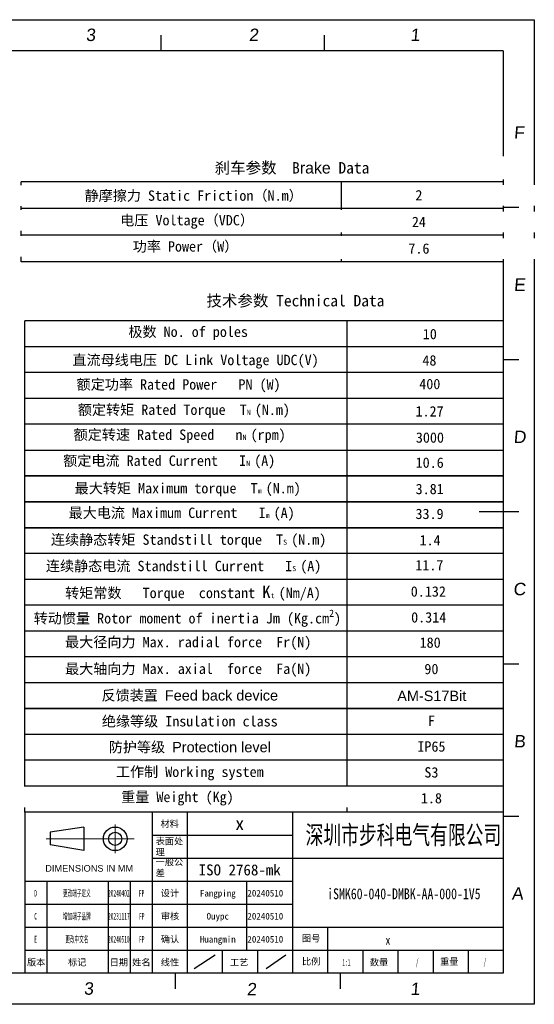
# Model space of a CAD drawing. Header units: millimetres. Extents: x 2752 to 3264, y 1607 to 1975.
# Tile 12 of 12: x 3071 to 3264, y 1607 to 1975. Entities that reach past the tile are written whole.
import ezdxf
from ezdxf.enums import TextEntityAlignment as Align

# ---------------------------------------------------------------- set-up
doc = ezdxf.new("R2010")
doc.units = ezdxf.units.MM
doc.linetypes.add('CENTER', pattern=[0.6, 0.375, -0.075, 0.075, -0.075])
for name, color, linetype in [('01_SOLID', 7, 'Continuous'), ('dimensoin', 7, 'Continuous'), ('RAHMEN025', 7, 'Continuous'), ('图框', 5, 'Continuous'), ('实线', 2, 'Continuous'), ('标注', 4, 'Continuous')]:
    doc.layers.add(name, color=color, linetype=linetype)
doc.layers.add('CENTER', color=1, linetype='CENTER', lineweight=5)
doc.styles.get("Standard").update_dxf_attribs({"font": 'arial.ttf'})
doc.styles.add('style1', font='SimSun.ttf', dxfattribs={"height": 5})

# ---------------------------------------------------------------- blocks, each defined once
blk = doc.blocks.new('biaozhuntukuang-08')
for p, q in [((3369.68, -4.99), (3369.68, -41.7)), ((3377.68, -4.99), (3377.68, -41.7)), ((3369.68, -10.24), (3401.68, -10.24)), ((3369.68, -15.48), (3401.68, -15.48)), ((3340.68, -20.73), (3345.68, -20.73)), ((3345.68, -20.73), (3345.68, -41.7)), ((3345.68, -20.73), (3401.68, -20.73)), ((3359.68, -20.73), (3359.68, -41.7)), ((3364.68, -20.73), (3364.68, -41.7)), ((3391.21, -20.73), (3391.21, -36.46)), ((3340.68, -25.97), (3345.68, -25.97)), ((3345.68, -25.97), (3401.68, -25.97)), ((3340.68, -31.21), (3401.68, -31.21)), ((3409.68, -31.21), (3409.68, -41.7)), ((3385.68, -36.46), (3385.68, -41.7)), ((3393.68, -36.46), (3393.68, -41.7)), ((3417.68, -36.46), (3417.68, -41.7)), ((3425.68, -36.46), (3425.68, -41.7)), ((3433.68, -36.46), (3433.68, -41.7)), ((3441.68, -36.46), (3441.68, -41.7))]:
    blk.add_line(p, q)
at = {"layer": 'CENTER'}
for p, q in [((3361.29, -7.84), (3361.29, -14.36)), ((3365.63, -11.1), (3345.56, -11.1))]:
    blk.add_line(p, q, dxfattribs=at)
at = {"layer": '图框'}
for p, q in [((3449.68, 168.32), (3152.68, 168.32)), ((3449.68, 168.32), (3449.68, -41.7)), ((3340.68, -4.99), (3340.68, -41.7)), ((3340.68, -4.99), (3449.68, -4.99)), ((3401.68, -4.99), (3401.68, -41.7)), ((3401.68, -15.48), (3449.68, -15.48)), ((3401.68, -31.21), (3449.68, -31.21)), ((3340.68, -36.46), (3345.68, -36.46)), ((3345.68, -36.46), (3401.68, -36.46)), ((3401.68, -36.46), (3449.68, -36.46)), ((3449.68, -41.7), (3152.68, -41.7))]:
    blk.add_line(p, q, dxfattribs=at)
at = {"layer": '实线'}
for p, q in [((3354.14, -8.41), (3346.51, -9.6)), ((3354.14, -8.41), (3354.14, -13.79)), ((3346.51, -9.6), (3346.51, -12.47)), ((3354.14, -13.79), (3346.51, -12.47))]:
    blk.add_line(p, q, dxfattribs=at)
for radius in [2.69, 1.5]:
    blk.add_circle((3361.29, -11.1), radius, dxfattribs=at)
at = {"layer": '标注', "color": 1}
for p, q in [((3145.61, 175.39), (3456.75, 175.39)), ((3456.75, 175.39), (3456.75, -48.77)), ((3371.72, 171.86), (3371.72, 168.32)), ((3408.85, 171.86), (3408.85, 168.32)), ((3453.22, 132.61), (3449.68, 132.61)), ((3453.22, 97.96), (3449.68, 97.96)), ((3453.22, 63.31), (3444.2, 63.31)), ((3453.22, 28.66), (3449.68, 28.66)), ((3453.22, -5.99), (3449.68, -5.99)), ((3374.96, -41.7), (3374.96, -45.24)), ((3412.55, -41.7), (3412.55, -45.24)), ((3456.75, -48.77), (3145.61, -48.77))]:
    blk.add_line(p, q, dxfattribs=at)
at = {"layer": '标注'}
for p, q in [((3379.28, -40.65), (3384.08, -37.51)), ((3395.66, -40.65), (3400.17, -37.51))]:
    blk.add_line(p, q, dxfattribs=at)
at = {"layer": 'RAHMEN025', "style": 'style1'}
blk.add_text('材料', height=1.5, dxfattribs=at).set_placement((3371.59, -8.44))
at = {"layer": 'RAHMEN025', "char_height": 1.5, "attachment_point": 1, "style": 'style1'}
for s, insert, width in [('表面处理{\\fArial|b0|i0|c0|p34;}', (3370.49, -10.88), 6.2824), ('一般公差', (3370.49, -15.64), 6.2824), ('{\\fArial|b0|i0|c0|p32;DIMENSIONS IN MM}', (3345.36, -17.07), 20.7228)]:
    blk.add_mtext(s, dxfattribs=dict(at, insert=insert, width=width))
at = {"layer": 'RAHMEN025', "style": 'style1', "flags": 4}
for tag, p in [('设计', (3373.77, -23.48)), ('设计人', (3384.66, -23.48)), ('设计日期', (3395.48, -23.48)), ('审核', (3373.77, -28.72)), ('审核人', (3384.66, -28.72)), ('审核日期', (3395.48, -28.72)), ('确认', (3373.77, -33.96)), ('确认人', (3384.66, -33.96)), ('确认日期', (3395.48, -33.96)), ('图号', (3405.93, -33.78)), ('比例', (3405.93, -39.03)), ('重量', (3437.39, -39.06)), ('版本', (3343.3, -39.21)), ('标记', (3352.64, -39.21)), ('日期', (3362.11, -39.21)), ('姓名', (3367.25, -39.21)), ('线性', (3373.77, -39.21)), ('工艺', (3389.51, -39.21)), ('数量', (3421.38, -39.21))]:
    blk.add_attdef(tag, text='', height=1.5, dxfattribs=at).set_placement(p, align=Align.MIDDLE_CENTER)
at = {"layer": 'RAHMEN025', "color": 5, "style": 'style1', "width": 0.8, "flags": 4}
blk.add_attdef('PARTNUMBER', text='', height=2.12, dxfattribs=at).set_placement((3423.42, -34.16), align=Align.MIDDLE_CENTER)
at = {"layer": '图框', "style": 'style1', "width": 0.5, "flags": 4}
for tag, p in [('MATERIAL', (3389.65, -7.62)), ('SURFACE', (3389.65, -12.97)), ('GENERAL-TOLERANCE', (3389.65, -18.18)), ('VERSION3', (3343.16, -23.48)), ('MARK3', (3352.56, -23.48)), ('DATE3', (3362.12, -23.48)), ('NAME3', (3367.31, -23.48)), ('VERSION2', (3343.16, -28.72)), ('MARK2', (3352.56, -28.72)), ('DATE2', (3362.12, -28.72)), ('NAME2', (3367.35, -28.72)), ('VERSION1', (3343.16, -33.96)), ('MARK1', (3352.56, -33.96)), ('DATE1', (3362.12, -33.96)), ('NAME1', (3367.35, -33.96)), ('SCALE', (3413.95, -39.21)), ('QUANTITY', (3430.07, -39.21)), ('WEIGHT', (3445.5, -39.08))]:
    blk.add_attdef(tag, text='', height=1.5, dxfattribs=at).set_placement(p, align=Align.MIDDLE_CENTER)
at = {"layer": '图框', "style": 'style1'}
for tag, width, p in [('深圳步进科技有限公司', 0.6, (3426.93, -10.11)), ('PARTNAME', 0.8, (3427.04, -23.57))]:
    blk.add_attdef(tag, text='', height=4.24, dxfattribs=dict(at, width=width)).set_placement(p, align=Align.MIDDLE)
at = {"layer": '标注', "color": 1, "oblique": 5}
for s, p in [('3', (3354.6, 170.53)), ('2', (3391.73, 170.53)), ('1', (3428.5, 170.53)), ('F', (3452.06, 148.3)), ('E', (3452.06, 113.65)), ('D', (3451.99, 79)), ('C', (3451.93, 44.35)), ('B', (3452.09, 9.7)), ('A', (3451.58, -24.95)), ('3', (3354.13, -46.59)), ('2', (3391.25, -46.74)), ('1', (3428.5, -46.68))]:
    blk.add_text(s, height=2.83, dxfattribs=at).set_placement(p)

msp = doc.modelspace()

# ---------------------------------------------------------------- linework, layer by layer
at = {"color": 1}
for p, q in [((3072.95, 1678.61), (3072.95, 1862.47)), ((3193.57, 1862.47), (3193.57, 1678.61))]:
    msp.add_line(p, q, dxfattribs=at)
at = {"layer": '01_SOLID', "color": 2}
for p, q in [((3072.95, 1814.08), (3252.19, 1814.08)), ((3072.95, 1804.41), (3252.19, 1804.41)), ((3072.95, 1794.73), (3252.19, 1794.73)), ((3072.95, 1785.05), (3252.19, 1785.05))]:
    msp.add_line(p, q, dxfattribs=at)
at = {"layer": 'dimensoin', "color": 2, "lineweight": 25}
for p, q in [((3252.19, 1914.54), (3071.61, 1914.54)), ((3071.61, 1904.54), (3071.61, 1914.54)), ((3252.19, 1904.54), (3071.61, 1904.54)), ((3071.61, 1894.54), (3071.61, 1904.54)), ((3191.61, 1894.54), (3191.61, 1904.54)), ((3252.19, 1894.54), (3071.61, 1894.54)), ((3252.19, 1894.54), (3071.61, 1894.54)), ((3071.61, 1884.54), (3071.61, 1894.54)), ((3191.61, 1884.54), (3191.61, 1894.54)), ((3252.19, 1884.54), (3071.61, 1884.54)), ((3252.19, 1884.54), (3071.61, 1884.54)), ((3252.19, 1884.54), (3071.61, 1884.54)), ((3252.19, 1884.54), (3071.61, 1884.54)), ((3252.19, 1862.47), (3072.95, 1862.47)), ((3252.19, 1852.79), (3072.95, 1852.79)), ((3252.19, 1843.11), (3072.95, 1843.11)), ((3252.19, 1833.44), (3072.95, 1833.44)), ((3252.19, 1823.76), (3072.95, 1823.76)), ((3252.19, 1804.41), (3072.95, 1804.41)), ((3252.19, 1804.41), (3072.95, 1804.41)), ((3252.19, 1804.41), (3072.95, 1804.41)), ((3252.19, 1804.41), (3072.95, 1804.41)), ((3252.19, 1804.41), (3072.95, 1804.41)), ((3252.19, 1804.41), (3072.95, 1804.41)), ((3252.19, 1804.41), (3072.95, 1804.41)), ((3252.19, 1794.73), (3072.95, 1794.73)), ((3252.19, 1794.73), (3072.95, 1794.73)), ((3252.19, 1794.73), (3072.95, 1794.73)), ((3252.19, 1794.73), (3072.95, 1794.73)), ((3252.19, 1785.05), (3072.95, 1785.05)), ((3252.19, 1785.05), (3072.95, 1785.05)), ((3252.19, 1775.38), (3072.95, 1775.38)), ((3252.19, 1765.7), (3072.95, 1765.7)), ((3252.19, 1756.02), (3072.95, 1756.02)), ((3252.19, 1746.35), (3072.95, 1746.35)), ((3252.19, 1746.35), (3072.95, 1746.35)), ((3252.19, 1736.67), (3072.95, 1736.67)), ((3252.19, 1726.99), (3072.95, 1726.99)), ((3252.19, 1717.32), (3072.95, 1717.32)), ((3252.19, 1717.32), (3072.95, 1717.32)), ((3252.19, 1717.32), (3072.95, 1717.32)), ((3072.95, 1717.32), (3252.19, 1717.32)), ((3072.95, 1717.32), (3252.19, 1717.32)), ((3252.19, 1717.32), (3072.95, 1717.32)), ((3252.19, 1707.64), (3072.95, 1707.64)), ((3252.19, 1707.64), (3072.95, 1707.64)), ((3252.19, 1697.96), (3072.95, 1697.96)), ((3252.19, 1697.96), (3072.95, 1697.96)), ((3252.19, 1697.96), (3072.95, 1697.96)), ((3252.19, 1697.96), (3072.95, 1697.96)), ((3252.19, 1697.96), (3072.95, 1697.96)), ((3252.19, 1697.96), (3072.95, 1697.96)), ((3252.19, 1697.96), (3072.95, 1697.96)), ((3252.19, 1697.96), (3072.95, 1697.96)), ((3252.19, 1688.29), (3072.95, 1688.29))]:
    msp.add_line(p, q, dxfattribs=at)

# ---------------------------------------------------------------- block references
at = {"layer": '标注'}
ref = msp.add_blockref('biaozhuntukuang-08', (-2420.57, 1686.82), dxfattribs=dict(at, xscale=1.644433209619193, yscale=1.644433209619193, zscale=1.644433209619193))
ref.add_attrib('PARTNAME', 'iSMK60-040-DMBK-AA-000-1V5', dxfattribs={"layer": '图框', "height": 4.0603, "style": 'style1', "width": 0.8}).set_placement((3214.97, 1648.07), align=Align.MIDDLE)
ref.add_attrib('比例', '比例', dxfattribs={"layer": 'RAHMEN025', "height": 2.467, "style": 'style1'}).set_placement((3180.25, 1622.65), align=Align.MIDDLE_CENTER)
ref.add_attrib('图号', '图号', dxfattribs={"layer": 'RAHMEN025', "height": 2.467, "style": 'style1'}).set_placement((3180.25, 1631.27), align=Align.MIDDLE_CENTER)
ref.add_attrib('VERSION1', 'E', dxfattribs={"layer": '图框', "height": 2.63, "style": 'style1', "width": 0.5}).set_placement((3077.03, 1630.97), align=Align.MIDDLE_CENTER)
ref.add_attrib('版本', '版本', dxfattribs={"layer": 'RAHMEN025', "height": 2.467, "style": 'style1'}).set_placement((3077.25, 1622.34), align=Align.MIDDLE_CENTER)
ref.add_attrib('NAME1', 'FP', dxfattribs={"layer": '图框', "height": 2.467, "style": 'style1', "width": 0.5}).set_placement((3116.8, 1630.97), align=Align.MIDDLE_CENTER)
ref.add_attrib('DATE1', '20240510', dxfattribs={"layer": '图框', "height": 2.467, "style": 'style1', "width": 0.5}).set_placement((3108.2, 1630.97), align=Align.MIDDLE_CENTER)
ref.add_attrib('日期', '日期', dxfattribs={"layer": 'RAHMEN025', "height": 2.467, "style": 'style1'}).set_placement((3108.19, 1622.34), align=Align.MIDDLE_CENTER)
ref.add_attrib('确认', '确认', dxfattribs={"layer": 'RAHMEN025', "height": 2.467, "style": 'style1'}).set_placement((3127.36, 1630.97), align=Align.MIDDLE_CENTER)
ref.add_attrib('PARTNUMBER', 'x', dxfattribs={"layer": 'RAHMEN025', "color": 5, "height": 3.49, "style": 'style1', "width": 0.8}).set_placement((3209, 1630.64), align=Align.MIDDLE_CENTER)
ref.add_attrib('数量', '数量', dxfattribs={"layer": 'RAHMEN025', "height": 2.467, "style": 'style1'}).set_placement((3205.65, 1622.34), align=Align.MIDDLE_CENTER)
ref.add_attrib('QUANTITY', '/', dxfattribs={"layer": '图框', "height": 2.47, "style": 'style1', "width": 0.5}).set_placement((3219.94, 1622.34), align=Align.MIDDLE_CENTER)
ref.add_attrib('深圳步进科技有限公司', '深圳市步科电气有限公司', dxfattribs={"layer": '图框', "height": 6.9771, "style": 'style1', "width": 0.7}).set_placement((3214.79, 1670.2), align=Align.MIDDLE)
ref.add_attrib('MARK1', '更改中文名', dxfattribs={"layer": '图框', "height": 2.467, "style": 'style1', "width": 0.5}).set_placement((3092.49, 1630.97), align=Align.MIDDLE_CENTER)
ref.add_attrib('标记', '标记', dxfattribs={"layer": 'RAHMEN025', "height": 2.467, "style": 'style1'}).set_placement((3092.61, 1622.34), align=Align.MIDDLE_CENTER)
ref.add_attrib('姓名', '姓名', dxfattribs={"layer": 'RAHMEN025', "height": 2.467, "style": 'style1'}).set_placement((3116.64, 1622.34), align=Align.MIDDLE_CENTER)
ref.add_attrib('审核', '审核', dxfattribs={"layer": 'RAHMEN025', "height": 2.467, "style": 'style1'}).set_placement((3127.36, 1639.59), align=Align.MIDDLE_CENTER)
ref.add_attrib('设计', '设计', dxfattribs={"layer": 'RAHMEN025', "height": 2.467, "style": 'style1'}).set_placement((3127.36, 1648.21), align=Align.MIDDLE_CENTER)
ref.add_attrib('确认人', 'Huangmin', dxfattribs={"layer": 'RAHMEN025', "height": 2.467, "style": 'style1'}).set_placement((3145.27, 1630.97), align=Align.MIDDLE_CENTER)
ref.add_attrib('审核人', 'Ouypc', dxfattribs={"layer": 'RAHMEN025', "height": 2.467, "style": 'style1'}).set_placement((3145.27, 1639.59), align=Align.MIDDLE_CENTER)
ref.add_attrib('VERSION2', 'C', dxfattribs={"layer": '图框', "height": 2.47, "style": 'style1', "width": 0.5}).set_placement((3077.03, 1639.59), align=Align.MIDDLE_CENTER)
ref.add_attrib('NAME2', 'FP', dxfattribs={"layer": '图框', "height": 2.467, "style": 'style1', "width": 0.5}).set_placement((3116.8, 1639.59), align=Align.MIDDLE_CENTER)
ref.add_attrib('DATE2', '20231117', dxfattribs={"layer": '图框', "height": 2.467, "style": 'style1', "width": 0.5}).set_placement((3108.2, 1639.59), align=Align.MIDDLE_CENTER)
ref.add_attrib('MARK2', '增加端子品牌', dxfattribs={"layer": '图框', "height": 2.467, "style": 'style1', "width": 0.5}).set_placement((3092.49, 1639.59), align=Align.MIDDLE_CENTER)
ref.add_attrib('VERSION3', 'D', dxfattribs={"layer": '图框', "height": 2.47, "style": 'style1', "width": 0.5}).set_placement((3077.03, 1648.21), align=Align.MIDDLE_CENTER)
ref.add_attrib('NAME3', 'FP', dxfattribs={"layer": '图框', "height": 2.467, "style": 'style1', "width": 0.5}).set_placement((3116.74, 1648.21), align=Align.MIDDLE_CENTER)
ref.add_attrib('DATE3', '20240402', dxfattribs={"layer": '图框', "height": 2.467, "style": 'style1', "width": 0.5}).set_placement((3108.2, 1648.21), align=Align.MIDDLE_CENTER)
ref.add_attrib('MARK3', '更改端子定义', dxfattribs={"layer": '图框', "height": 2.467, "style": 'style1', "width": 0.5}).set_placement((3092.49, 1648.21), align=Align.MIDDLE_CENTER)
ref.add_attrib('MATERIAL', 'x', dxfattribs={"layer": '图框', "height": 4.93, "style": 'style1'}).set_placement((3153.48, 1674.3), align=Align.MIDDLE_CENTER)
ref.add_attrib('GENERAL-TOLERANCE', 'ISO 2768-mk', dxfattribs={"layer": '图框', "height": 4.1111, "style": 'style1'}).set_placement((3153.48, 1656.93), align=Align.MIDDLE_CENTER)
ref.add_attrib('工艺', '工艺', dxfattribs={"layer": 'RAHMEN025', "height": 2.467, "style": 'style1'}).set_placement((3153.25, 1622.34), align=Align.MIDDLE_CENTER)
ref.add_attrib('确认日期', '20240510', dxfattribs={"layer": 'RAHMEN025', "height": 2.467, "style": 'style1'}).set_placement((3163.07, 1630.97), align=Align.MIDDLE_CENTER)
ref.add_attrib('审核日期', '20240510', dxfattribs={"layer": 'RAHMEN025', "height": 2.467, "style": 'style1'}).set_placement((3163.07, 1639.59), align=Align.MIDDLE_CENTER)
ref.add_attrib('SCALE', '1:1', dxfattribs={"layer": '图框', "height": 2.467, "style": 'style1', "width": 0.5}).set_placement((3193.44, 1622.34), align=Align.MIDDLE_CENTER)
ref.add_attrib('重量', '重量', dxfattribs={"layer": 'RAHMEN025', "height": 2.467, "style": 'style1'}).set_placement((3231.98, 1622.59), align=Align.MIDDLE_CENTER)
ref.add_attrib('WEIGHT', '/', dxfattribs={"layer": '图框', "height": 2.47, "style": 'style1', "width": 0.5}).set_placement((3245.32, 1622.55), align=Align.MIDDLE_CENTER)
ref.add_attrib('设计人', 'Fangping', dxfattribs={"layer": 'RAHMEN025', "height": 2.467, "style": 'style1'}).set_placement((3145.27, 1648.21), align=Align.MIDDLE_CENTER)
ref.add_attrib('设计日期', '20240510', dxfattribs={"layer": 'RAHMEN025', "height": 2.467, "style": 'style1'}).set_placement((3163.07, 1648.21), align=Align.MIDDLE_CENTER)
ref.add_attrib('线性', '线性', dxfattribs={"layer": 'RAHMEN025', "height": 2.467, "style": 'style1'}).set_placement((3127.36, 1622.34), align=Align.MIDDLE_CENTER)

# ---------------------------------------------------------------- texts
at = {"layer": '01_SOLID', "insert": (3174.35, 1869.79), "char_height": 4.2578, "width": 170.3117, "attachment_point": 5, "style": 'style1'}
msp.add_mtext('{\\C3;技术参数 Technical Data}', dxfattribs=at)
at = {"layer": '01_SOLID', "color": 3, "attachment_point": 5, "style": 'style1'}
for s, insert, char_height, width in [('{\\fSimSun|b0|i0|c134|p2;极数 }No. of poles', (3134.18, 1857.85), 3.8707, 193.3248), ('10', (3224.68, 1857.52), 3.871, 193.3248), ('{\\fSimSun|b0|i0|c134|p2;直流母线电压 }DC Link Voltage UDC(V)', (3136.95, 1847.2), 3.8707, 273.3718), ('48', (3224.54, 1847.66), 3.871, 193.3248), ('{\\fSimSun|b0|i0|c134|p2;额定功率 }Rated Power   PN (W)', (3130.59, 1838.17), 3.8707, 193.3248), ('400', (3224.68, 1838.81), 3.871, 193.3248), ('额定转矩 Rated Torque  T{\\H0.5x;N }(N.m)', (3132.57, 1828.65), 3.8707, 193.3248), ('1.27', (3224.58, 1828.58), 3.871, 193.3248), ('额定转速 Rated Speed   n{\\H0.5x;N }(rpm)', (3130.99, 1819.31), 3.8707, 193.3248), ('3000', (3224.72, 1818.77), 3.871, 193.3248), ('额定电流 Rated Current   I{\\H0.5x;N }(A)', (3127.08, 1809.63), 3.8707, 193.3248), ('10.6', (3224.63, 1809.37), 3.871, 193.3248), ('最大转矩 Maximum torque  T{\\H0.5x;m }(N.m)', (3134.01, 1799.27), 3.8707, 193.3248), ('3.81', (3224.63, 1799.51), 3.871, 193.3248), ('最大电流 Maximum Current   I{\\H0.5x;m }(A)', (3131.73, 1790.11), 3.8707, 193.3248), ('33.9', (3224.58, 1790.2), 3.871, 193.3248), ('连续静态转矩 Standstill torque  T{\\H0.5002x;S \\H1.999x;(N.m)}', (3134.34, 1780.03), 3.8707, 193.3248), ('1.4', (3224.77, 1780.34), 3.871, 193.3248), ('11.7', (3224.5, 1771), 3.871, 193.3248), ('连续静态电流 Standstill Current   I{\\H0.5002x;S\\H0.9996x; }(A)', (3132.47, 1770.19), 3.8707, 193.3248), ('转矩常数   Torque  constant {\\H1.2x;K\\H0.4167x;t \\H2x;(Nm/A)}', (3135.98, 1760.45), 3.8707, 193.3248), ('0.132', (3224.13, 1761.14), 3.871, 193.3248), ('\\A1;转动惯量 Rotor moment of inertia Jm (Kg.cm{\\H0.7x;\\S2^  ;\\H1.429x;)}', (3133.88, 1751.13), 3.8707, 193.3248), ('0.314', (3224.27, 1751.46), 3.871, 193.3248), ('最大径向力 Max. radial force  Fr(N)', (3134.2, 1741.72), 3.8707, 193.3248), ('180', (3224.81, 1742.01), 3.871, 193.3248), ('最大轴向力 Max. axial  force  Fa(N)', (3134.19, 1731.72), 3.8707, 193.3248), ('90', (3225.28, 1732.13), 3.871, 193.3248), ('{\\f宋体|b0|i0|c134|p2;反馈装置 \\fArial|b0|i0|c0|p34;Feed back device}', (3134.78, 1722.05), 3.8707, 193.3248), ('{\\fArial|b0|i0|c0|p34;AM-S17Bit}', (3225.42, 1722.06), 3.8707, 193.3248), ('绝缘等级 Insulation class', (3134.78, 1712.37), 3.8707, 193.3248), ('F', (3225.28, 1712.78), 3.87, 193.3248), ('{\\f宋体|b0|i0|c134|p2;防护等级 \\fArial|b0|i0|c0|p2;Protection level}', (3134.78, 1702.7), 3.8707, 193.3248), ('IP65', (3225.28, 1703.1), 3.871, 193.3248), ('S3', (3225.28, 1693.42), 3.871, 193.3248), ('{\\f宋体|b0|i0|c134|p2;工作制 \\fSimSun|b0|i0|c134|p2;Working system}', (3134.78, 1693.02), 3.8707, 193.3248), ('1.8', (3225.28, 1683.75), 3.871, 193.3248)]:
    msp.add_mtext(s, dxfattribs=dict(at, insert=insert, char_height=char_height, width=width))

# ---------------------------------------------------------------- next in the draw order: texts
at = {"layer": '01_SOLID', "insert": (3171.61, 1919.54), "char_height": 4.25779, "width": 170.3117, "attachment_point": 5, "style": 'style1', "bg_fill": 2}
msp.add_mtext('{\\C3; \\f宋体|b0|i0|c134|p2;刹车参数 \\fSimSun|b1|i0|c134|p2; B\\fArial|b0|i0|c0|p34;rake\\fSimSun|b1|i0|c134|p2; Data}', dxfattribs=at)
at = {"layer": '01_SOLID', "color": 3, "width": 193.3248, "attachment_point": 5, "style": 'style1', "bg_fill": 2}
for s, insert, char_height in [('静摩擦力 Static Friction（N.m）', (3136.23, 1909.13), 3.8707), ('2', (3220.6, 1909.54), 3.87), ('电压 Voltage（VDC）', (3133.77, 1899.54), 3.8707), ('24', (3220.6, 1899.54), 3.871), ('功率 Power（W）', (3133.17, 1890.11), 3.8707), ('7.6', (3220.6, 1889.54), 3.871), ('重量 Weight (Kg)', (3130.15, 1683.61), 3.8707)]:
    msp.add_mtext(s, dxfattribs=dict(at, insert=insert, char_height=char_height))

# ---------------------------------------------------------------- next in the draw order: linework, layer by layer
at = {"layer": 'dimensoin', "color": 2, "lineweight": 25}
msp.add_line((3191.61, 1904.54), (3191.61, 1914.54), dxfattribs=at)

doc.saveas('drawing.dxf')
